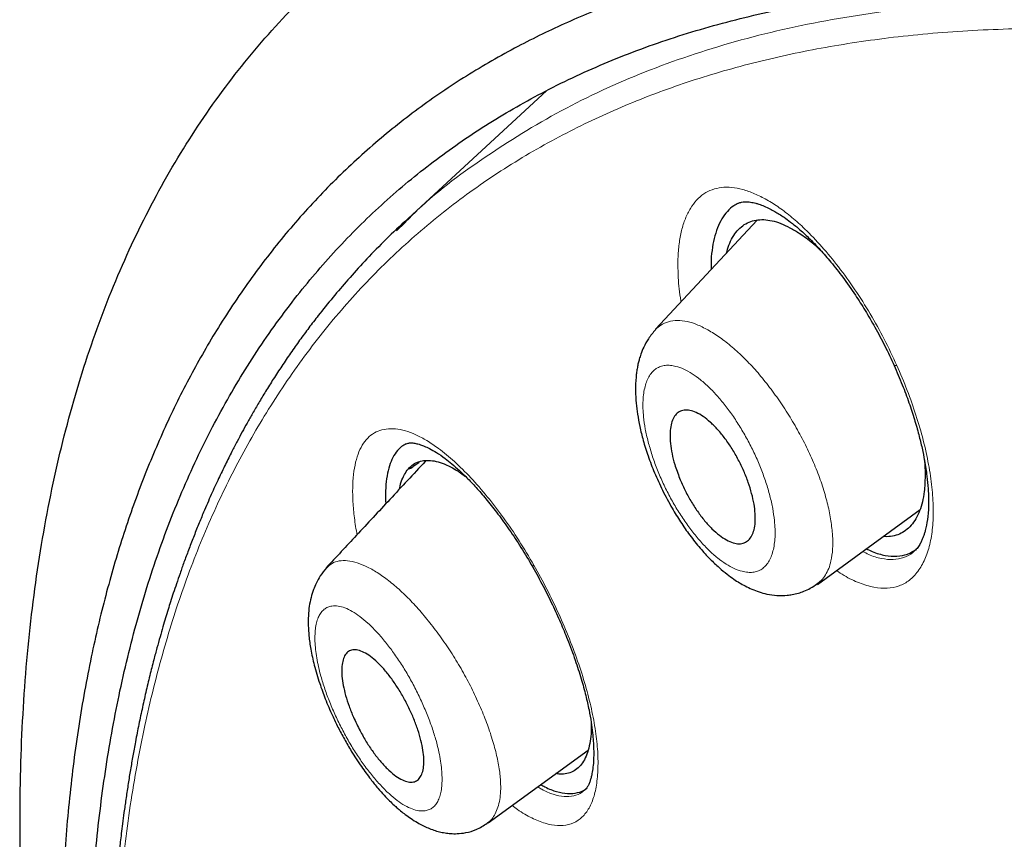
# Model space of a CAD drawing. Header units: millimetres. Extents: x 8 to 847, y 12 to 2109.
# Tile 78 of 256: x 665 to 678, y 740 to 750. Entities that reach past the tile are written whole.
import ezdxf

# ---------------------------------------------------------------- set-up
doc = ezdxf.new("R2010")
doc.units = ezdxf.units.MM

msp = doc.modelspace()

# ---------------------------------------------------------------- linework, layer by layer
at = {"color": 7, "linetype": 'Continuous', "lineweight": 30}
for p, q in [((671.81, 749.35), (669.994, 747.677)), ((674.474, 747.711), (673.187, 746.329)), ((669.907, 747.574), (670.014, 747.68)), ((673.185, 746.321), (673.19, 746.327)), ((675.235, 743.097), (676.535, 744.045)), ((669.018, 743.302), (669.021, 743.304)), ((675.233, 743.105), (675.23, 743.103)), ((671.065, 740.076), (672.331, 740.998)), ((671.062, 740.08), (671.054, 740.074))]:
    msp.add_line(p, q, dxfattribs=at)
at = {"color": 8, "linetype": 'Continuous', "lineweight": 0, "flags": 128}
for points in [[(676.241, 745.871), (676.22, 745.867), (676.209, 745.868), (676.208, 745.869)], [(671.645, 743.34), (671.633, 743.326), (671.631, 743.316), (671.631, 743.316)]]:
    msp.add_lwpolyline(points, dxfattribs=at)
at = {"color": 7, "linetype": 'Continuous', "lineweight": 30}
for points, knots in [([(666.719, 729.977), (666.599, 730.405), (666.312, 731.424), (665.953, 732.98), (665.626, 734.65), (665.383, 736.265), (665.219, 737.825), (665.136, 739.327), (665.134, 740.768), (665.212, 742.144), (665.372, 743.454), (665.613, 744.694), (665.935, 745.861), (666.338, 746.954), (666.819, 747.972), (667.378, 748.912), (668.013, 749.773), (668.724, 750.554), (669.509, 751.252), (670.367, 751.867), (671.298, 752.396), (672.298, 752.838), (673.367, 753.192), (674.502, 753.46), (675.7, 753.64), (676.959, 753.732), (678.277, 753.736), (679.651, 753.652), (681.08, 753.479), (682.56, 753.218), (684.09, 752.869), (685.665, 752.432), (687.283, 751.909), (688.941, 751.302), (690.635, 750.611), (692.363, 749.838), (694.121, 748.983), (695.905, 748.054), (697.114, 747.368), (697.719, 747.026)], [0, 0, 0, 0, 0.019713, 0.046944, 0.074175, 0.101405, 0.128636, 0.155866, 0.183096, 0.210326, 0.237556, 0.264787, 0.292018, 0.319248, 0.346478, 0.373708, 0.400938, 0.428167, 0.455397, 0.482626, 0.509856, 0.537086, 0.564316, 0.591546, 0.618777, 0.646009, 0.67324, 0.700472, 0.727704, 0.754937, 0.782168, 0.809397, 0.836625, 0.863853, 0.89108, 0.918308, 0.945537, 0.972767, 1, 1, 1, 1]), ([(697.139, 744.822), (696.713, 745.065), (695.86, 745.55), (694.597, 746.228), (693.345, 746.868), (692.105, 747.467), (690.879, 748.025), (689.668, 748.542), (688.509, 749.003), (687.404, 749.411), (686.353, 749.769), (685.323, 750.089), (684.313, 750.373), (683.323, 750.618), (682.32, 750.834), (681.307, 751.015), (680.289, 751.157), (679.3, 751.253), (678.341, 751.304), (677.412, 751.31), (676.511, 751.27), (675.663, 751.188), (674.867, 751.067), (674.123, 750.911), (673.408, 750.718), (672.722, 750.487), (672.065, 750.219), (671.418, 749.905), (670.786, 749.542), (670.174, 749.125), (669.598, 748.664), (669.06, 748.162), (668.559, 747.616), (668.095, 747.027), (667.68, 746.414), (667.312, 745.781), (666.989, 745.135), (666.702, 744.458), (666.448, 743.749), (666.23, 743.009), (666.041, 742.215), (665.884, 741.366), (665.765, 740.458), (665.686, 739.515), (665.649, 738.538), (665.652, 737.526), (665.697, 736.479), (665.781, 735.429), (665.9, 734.382), (666.05, 733.345), (666.234, 732.286), (666.453, 731.207), (666.706, 730.106), (667.001, 728.952), (667.342, 727.743), (667.732, 726.48), (668.161, 725.195), (668.633, 723.887), (668.998, 722.919), (669.217, 722.382), (669.253, 722.295)], [0, 0, 0, 0, 0.018168, 0.036326, 0.054491, 0.072679, 0.090908, 0.109194, 0.127452, 0.1441, 0.160688, 0.177229, 0.193735, 0.210219, 0.226693, 0.244924, 0.263091, 0.28121, 0.299298, 0.317372, 0.335449, 0.353637, 0.370298, 0.386925, 0.403531, 0.42013, 0.436734, 0.453357, 0.471435, 0.489488, 0.507536, 0.525594, 0.543682, 0.561815, 0.580094, 0.596819, 0.613485, 0.630107, 0.6467, 0.663279, 0.679858, 0.697884, 0.715892, 0.733902, 0.751934, 0.770006, 0.78814, 0.806396, 0.823094, 0.839742, 0.856354, 0.872947, 0.889536, 0.906138, 0.924171, 0.942199, 0.960244, 0.978325, 0.996462, 1, 1, 1, 1]), ([(666.842, 730.647), (666.784, 730.907), (666.623, 731.627), (666.42, 732.767), (666.228, 734.07), (666.094, 735.335), (666.017, 736.538), (665.993, 737.679), (666.019, 738.757), (666.095, 739.797), (666.221, 740.797), (666.399, 741.771), (666.633, 742.717), (666.925, 743.628), (667.272, 744.488), (667.674, 745.298), (668.13, 746.057), (668.631, 746.75), (669.17, 747.378), (669.744, 747.943), (670.363, 748.456), (671.028, 748.918), (671.749, 749.335), (672.528, 749.702), (673.366, 750.017), (674.251, 750.272), (675.184, 750.468), (676.163, 750.604), (677.165, 750.679), (678.185, 750.696), (679.218, 750.658), (680.285, 750.567), (681.387, 750.421), (682.539, 750.217), (683.744, 749.952), (685.001, 749.623), (686.292, 749.233), (687.617, 748.783), (688.973, 748.273), (690.329, 747.717), (691.677, 747.12), (693.013, 746.488), (694.363, 745.808), (695.728, 745.081), (697.137, 744.288), (698.589, 743.429), (700.084, 742.5), (701.588, 741.522), (703.103, 740.492), (704.626, 739.415), (706.123, 738.314), (707.589, 737.196), (709.021, 736.067), (710.448, 734.903), (711.869, 733.706), (713.32, 732.447), (714.795, 731.124), (716.293, 729.737), (717.778, 728.319), (719.249, 726.869), (720.706, 725.388), (722.12, 723.909), (723.486, 722.438), (724.802, 720.98), (726.094, 719.507), (727.362, 718.019), (728.634, 716.483), (729.906, 714.901), (731.174, 713.272), (732.409, 711.634), (733.611, 709.987), (734.782, 708.33), (735.897, 706.697), (736.955, 705.095), (737.954, 703.528), (738.915, 701.967), (739.838, 700.411), (740.739, 698.831), (741.614, 697.229), (742.46, 695.61), (743.258, 694.004), (744.01, 692.411), (744.716, 690.829), (745.363, 689.291), (745.951, 687.8), (746.481, 686.362), (746.961, 684.949), (747.398, 683.56), (747.648, 682.656), (747.773, 682.203)], [0, 0, 0, 0, 0.006715, 0.018546, 0.030384, 0.042247, 0.054138, 0.065333, 0.076517, 0.087706, 0.098915, 0.110158, 0.121953, 0.133744, 0.14555, 0.157385, 0.169266, 0.181186, 0.192402, 0.203602, 0.214802, 0.226013, 0.237249, 0.249028, 0.260814, 0.272621, 0.284464, 0.296359, 0.30827, 0.319468, 0.330653, 0.341838, 0.353037, 0.36426, 0.376035, 0.387828, 0.399654, 0.411527, 0.423462, 0.435417, 0.446633, 0.457812, 0.468967, 0.480111, 0.491255, 0.503142, 0.515015, 0.526888, 0.538776, 0.550695, 0.562619, 0.573808, 0.58496, 0.596087, 0.6072, 0.618313, 0.630228, 0.642116, 0.653992, 0.665871, 0.677769, 0.689703, 0.700918, 0.712092, 0.723236, 0.734364, 0.745488, 0.75737, 0.769227, 0.781075, 0.79293, 0.804807, 0.816747, 0.827985, 0.839188, 0.850368, 0.861541, 0.87272, 0.884548, 0.896358, 0.908165, 0.919989, 0.931846, 0.943802, 0.955073, 0.966312, 0.977536, 0.98876, 1, 1, 1, 1]), ([(674.235, 747.921), (674.215, 747.912), (674.164, 747.888), (674.094, 747.824), (674.024, 747.73), (673.968, 747.615), (673.926, 747.481), (673.899, 747.329), (673.887, 747.196), (673.889, 747.109), (673.89, 747.084)], [0, 0, 0, 0, 0.086391, 0.227459, 0.369481, 0.514034, 0.657526, 0.799217, 0.940624, 1, 1, 1, 1]), ([(674.232, 747.924), (674.247, 747.929), (674.273, 747.939), (674.314, 747.943), (674.352, 747.942), (674.387, 747.938), (674.421, 747.932), (674.455, 747.924), (674.502, 747.91), (674.56, 747.888), (674.629, 747.856), (674.692, 747.822), (674.753, 747.786), (674.82, 747.742), (674.902, 747.682), (675.006, 747.598), (675.131, 747.483), (675.268, 747.341), (675.413, 747.174), (675.563, 746.982), (675.707, 746.776), (675.843, 746.564), (675.968, 746.35), (676.092, 746.117), (676.169, 745.953), (676.208, 745.869)], [0, 0, 0, 0, 0.052278, 0.095931, 0.130863, 0.156915, 0.178692, 0.200592, 0.222616, 0.261256, 0.296411, 0.326618, 0.352638, 0.379269, 0.414179, 0.457374, 0.508856, 0.568821, 0.625476, 0.688272, 0.757216, 0.81293, 0.872007, 0.93438, 1, 1, 1, 1]), ([(674.084, 747.293), (674.094, 747.327), (674.114, 747.4), (674.16, 747.494), (674.219, 747.577), (674.289, 747.642), (674.369, 747.688), (674.458, 747.714), (674.555, 747.719), (674.66, 747.705), (674.771, 747.671), (674.888, 747.617), (675.024, 747.535), (675.156, 747.441), (675.247, 747.356), (675.281, 747.323)], [0, 0, 0, 0, 0.066217, 0.142868, 0.21945, 0.29746, 0.374049, 0.450026, 0.52622, 0.602467, 0.678505, 0.755138, 0.83315, 0.935915, 1, 1, 1, 1]), ([(670.006, 747.689), (669.917, 747.605), (669.743, 747.441), (669.506, 747.194), (669.293, 746.959), (669.099, 746.732), (668.935, 746.528), (668.795, 746.346), (668.679, 746.188), (668.565, 746.027), (668.454, 745.863), (668.348, 745.701), (668.25, 745.545), (668.163, 745.4), (668.085, 745.266), (668.016, 745.144), (667.951, 745.026), (667.887, 744.906), (667.816, 744.769), (667.737, 744.612), (667.65, 744.431), (667.557, 744.229), (667.473, 744.035), (667.398, 743.854), (667.334, 743.694), (667.273, 743.535), (667.216, 743.382), (667.166, 743.24), (667.121, 743.109), (667.081, 742.99), (667.046, 742.881), (667.013, 742.777), (666.981, 742.671), (666.947, 742.556), (666.91, 742.429), (666.871, 742.29), (666.828, 742.127), (666.781, 741.939), (666.731, 741.73), (666.683, 741.515), (666.637, 741.298), (666.598, 741.094), (666.563, 740.904), (666.533, 740.729), (666.505, 740.552), (666.479, 740.379), (666.456, 740.216), (666.437, 740.072), (666.422, 739.948), (666.409, 739.842), (666.399, 739.75), (666.389, 739.662), (666.378, 739.558), (666.366, 739.432), (666.353, 739.285), (666.339, 739.123), (666.325, 738.937), (666.311, 738.723), (666.298, 738.482), (666.287, 738.23), (666.279, 737.974), (666.273, 737.719), (666.27, 737.4), (666.272, 737.019), (666.281, 736.578), (666.298, 736.147), (666.321, 735.73), (666.349, 735.326), (666.389, 734.836), (666.449, 734.247), (666.512, 733.733), (666.557, 733.396), (666.579, 733.241), (666.601, 733.087), (666.624, 732.933), (666.648, 732.779), (666.674, 732.617), (666.704, 732.43), (666.742, 732.209), (666.787, 731.95), (666.84, 731.661), (666.901, 731.341), (666.951, 731.092), (666.981, 730.949), (666.986, 730.923)], [0, 0, 0, 0, 0.024374, 0.047361, 0.068962, 0.089466, 0.109966, 0.123445, 0.136969, 0.150538, 0.16414, 0.177585, 0.190068, 0.201497, 0.21187, 0.22119, 0.229768, 0.238779, 0.248333, 0.260313, 0.273452, 0.287881, 0.303597, 0.314269, 0.325461, 0.336507, 0.346739, 0.356158, 0.364763, 0.372556, 0.379536, 0.385994, 0.392582, 0.399895, 0.407932, 0.416694, 0.426179, 0.438516, 0.451548, 0.464584, 0.47761, 0.490636, 0.50087, 0.511103, 0.521334, 0.531552, 0.541053, 0.549116, 0.556121, 0.562068, 0.566956, 0.57153, 0.576892, 0.584238, 0.59244, 0.601279, 0.610757, 0.622871, 0.635888, 0.649545, 0.66307, 0.676413, 0.689572, 0.712612, 0.735052, 0.756631, 0.777223, 0.796828, 0.815866, 0.848306, 0.880909, 0.888116, 0.895279, 0.902399, 0.909475, 0.916507, 0.92364, 0.9316, 0.942059, 0.953782, 0.96677, 0.981026, 0.996552, 1, 1, 1, 1]), ([(673.185, 746.321), (673.154, 746.285), (673.098, 746.218), (673.039, 746.11), (673.002, 746.022), (672.981, 745.953), (672.966, 745.897), (672.955, 745.842), (672.946, 745.784), (672.935, 745.687), (672.93, 745.557), (672.939, 745.398), (672.957, 745.248), (672.986, 745.091), (673.029, 744.915), (673.091, 744.719), (673.172, 744.507), (673.274, 744.285), (673.386, 744.076), (673.503, 743.885), (673.621, 743.715), (673.747, 743.557), (673.871, 743.421), (673.986, 743.312), (674.086, 743.229), (674.172, 743.166), (674.247, 743.118), (674.324, 743.074), (674.407, 743.035), (674.498, 743), (674.603, 742.971), (674.724, 742.954), (674.831, 742.956), (674.922, 742.969), (674.993, 742.985), (675.07, 743.012), (675.152, 743.049), (675.205, 743.085), (675.234, 743.104)], [0, 0, 0, 0, 0.035031, 0.06325, 0.084793, 0.099838, 0.111851, 0.124652, 0.138239, 0.152608, 0.191685, 0.225076, 0.254363, 0.286648, 0.322702, 0.362502, 0.404977, 0.449931, 0.497525, 0.535058, 0.574235, 0.615006, 0.653386, 0.687184, 0.716333, 0.740768, 0.760444, 0.779348, 0.801312, 0.823603, 0.846934, 0.875976, 0.906208, 0.920527, 0.938711, 0.955541, 0.976033, 1, 1, 1, 1]), ([(676.208, 745.869), (676.243, 745.788), (676.31, 745.63), (676.395, 745.402), (676.464, 745.191), (676.519, 744.998), (676.561, 744.825), (676.596, 744.648), (676.623, 744.476), (676.638, 744.317), (676.644, 744.191), (676.643, 744.058), (676.631, 743.916), (676.609, 743.805), (676.589, 743.737), (676.575, 743.696), (676.558, 743.653), (676.536, 743.608), (676.506, 743.56), (676.481, 743.535), (676.467, 743.521)], [0, 0, 0, 0, 0.076146, 0.147588, 0.214261, 0.276122, 0.333159, 0.385385, 0.454759, 0.513516, 0.56177, 0.60259, 0.681146, 0.757271, 0.783642, 0.810736, 0.840293, 0.881238, 0.934579, 1, 1, 1, 1]), ([(673.491, 744.441), (673.469, 744.5), (673.43, 744.605), (673.393, 744.753), (673.372, 744.88), (673.367, 744.996), (673.375, 745.096), (673.399, 745.179), (673.435, 745.243), (673.485, 745.286), (673.547, 745.307), (673.619, 745.304), (673.701, 745.277), (673.789, 745.226), (673.882, 745.152), (673.976, 745.057), (674.069, 744.943), (674.156, 744.815), (674.235, 744.677), (674.305, 744.533), (674.362, 744.389), (674.405, 744.248), (674.435, 744.114), (674.45, 743.991), (674.45, 743.881), (674.436, 743.787), (674.407, 743.711), (674.365, 743.655), (674.311, 743.62), (674.245, 743.608), (674.169, 743.62), (674.084, 743.656), (673.994, 743.716), (673.9, 743.799), (673.806, 743.901), (673.716, 744.021), (673.631, 744.153), (673.554, 744.294), (673.512, 744.392), (673.491, 744.441)], [0, 0, 0, 0, 0.033628, 0.060335, 0.08704, 0.113097, 0.139152, 0.164893, 0.190632, 0.216527, 0.242421, 0.268899, 0.295378, 0.322625, 0.349875, 0.37772, 0.405569, 0.433554, 0.461541, 0.48916, 0.516779, 0.543714, 0.570648, 0.596881, 0.623112, 0.648907, 0.674699, 0.700497, 0.726294, 0.752556, 0.778819, 0.805825, 0.832836, 0.860531, 0.888231, 0.916177, 0.944125, 0.972062, 1, 1, 1, 1]), ([(670.03, 744.877), (670.01, 744.867), (669.962, 744.842), (669.901, 744.776), (669.846, 744.684), (669.805, 744.571), (669.779, 744.437), (669.765, 744.286), (669.768, 744.173), (669.769, 744.117)], [0, 0, 0, 0, 0.110017, 0.257746, 0.405974, 0.553519, 0.702062, 0.853254, 1, 1, 1, 1]), ([(670.03, 744.878), (670.037, 744.881), (670.05, 744.886), (670.069, 744.889), (670.086, 744.889), (670.103, 744.889), (670.123, 744.887), (670.149, 744.882), (670.177, 744.876), (670.213, 744.865), (670.262, 744.847), (670.329, 744.816), (670.416, 744.766), (670.511, 744.701), (670.609, 744.623), (670.705, 744.538), (670.813, 744.433), (670.93, 744.308), (671.058, 744.159), (671.194, 743.986), (671.337, 743.788), (671.485, 743.564), (671.582, 743.4), (671.631, 743.316)], [0, 0, 0, 0, 0.046963, 0.085969, 0.116901, 0.139629, 0.166625, 0.191456, 0.216523, 0.242413, 0.275586, 0.317889, 0.369366, 0.430057, 0.475754, 0.525803, 0.58027, 0.639199, 0.7026, 0.770448, 0.84268, 0.919216, 1, 1, 1, 1]), ([(670.281, 744.666), (670.277, 744.662), (670.123, 744.497), (669.829, 744.181), (669.41, 743.731), (669.142, 743.443), (669.014, 743.305)], [0, 0, 0, 0, 0.008528, 0.361028, 0.694933, 1, 1, 1, 1]), ([(669.943, 744.304), (669.946, 744.316), (669.955, 744.369), (669.983, 744.445), (670.028, 744.529), (670.084, 744.594), (670.151, 744.639), (670.227, 744.665), (670.313, 744.671), (670.407, 744.658), (670.52, 744.621), (670.644, 744.561), (670.737, 744.494), (670.78, 744.464)], [0, 0, 0, 0, 0.02985, 0.124191, 0.216813, 0.308696, 0.400842, 0.49305, 0.585008, 0.677684, 0.772027, 0.896307, 1, 1, 1, 1]), ([(670.068, 744.566), (670.07, 744.564), (670.073, 744.561), (670.105, 744.582), (670.148, 744.612), (670.183, 744.639), (670.199, 744.652)], [0, 0, 0, 0, 0.20553, 0.452548, 0.750841, 1, 1, 1, 1]), ([(676.587, 744.69), (676.587, 744.688), (676.598, 744.607), (676.601, 744.465), (676.593, 744.285), (676.567, 744.14), (676.532, 744.025), (676.484, 743.925), (676.425, 743.843), (676.355, 743.777), (676.276, 743.731), (676.187, 743.706), (676.117, 743.698), (676.075, 743.704), (676.069, 743.705)], [0, 0, 0, 0, 0.0045, 0.126249, 0.247322, 0.339222, 0.430497, 0.52209, 0.614936, 0.708142, 0.799854, 0.891032, 0.982655, 1, 1, 1, 1]), ([(675.855, 743.55), (675.881, 743.537), (675.964, 743.495), (676.095, 743.46), (676.245, 743.448), (676.377, 743.472), (676.449, 743.518), (676.484, 743.54)], [0, 0, 0, 0, 0.100296, 0.33242, 0.560058, 0.787282, 1, 1, 1, 1]), ([(669.02, 743.306), (668.993, 743.273), (668.942, 743.213), (668.89, 743.118), (668.85, 743.024), (668.821, 742.928), (668.799, 742.819), (668.788, 742.701), (668.787, 742.575), (668.796, 742.434), (668.82, 742.269), (668.864, 742.069), (668.926, 741.858), (669.004, 741.643), (669.083, 741.457), (669.165, 741.287), (669.245, 741.136), (669.343, 740.967), (669.455, 740.796), (669.569, 740.64), (669.666, 740.52), (669.746, 740.43), (669.814, 740.36), (669.87, 740.306), (669.916, 740.265), (669.964, 740.224), (670.021, 740.179), (670.092, 740.129), (670.166, 740.082), (670.237, 740.044), (670.307, 740.012), (670.377, 739.985), (670.448, 739.964), (670.52, 739.95), (670.593, 739.941), (670.683, 739.939), (670.793, 739.952), (670.926, 739.991), (671.01, 740.044), (671.055, 740.073)], [0, 0, 0, 0, 0.031345, 0.056792, 0.076376, 0.101419, 0.128636, 0.157386, 0.186386, 0.216004, 0.253196, 0.295776, 0.343794, 0.383425, 0.426184, 0.456435, 0.488119, 0.520453, 0.564898, 0.604093, 0.633486, 0.658966, 0.680467, 0.697961, 0.711436, 0.723325, 0.740248, 0.761048, 0.783956, 0.80333, 0.820183, 0.839119, 0.856441, 0.873428, 0.890286, 0.908019, 0.932344, 0.963157, 1, 1, 1, 1]), ([(671.631, 743.316), (671.676, 743.236), (671.763, 743.08), (671.879, 742.844), (671.982, 742.619), (672.079, 742.384), (672.168, 742.144), (672.245, 741.906), (672.302, 741.695), (672.344, 741.512), (672.371, 741.355), (672.388, 741.224), (672.398, 741.115), (672.402, 741.028), (672.404, 740.941), (672.401, 740.852), (672.392, 740.761), (672.38, 740.691), (672.366, 740.636), (672.353, 740.593), (672.334, 740.549), (672.314, 740.516), (672.302, 740.503), (672.295, 740.496)], [0, 0, 0, 0, 0.066759, 0.130372, 0.190774, 0.247917, 0.318991, 0.384261, 0.443813, 0.497743, 0.545952, 0.588436, 0.625233, 0.656374, 0.681889, 0.724179, 0.766006, 0.807581, 0.833865, 0.864084, 0.898876, 0.94381, 1, 1, 1, 1]), ([(669.445, 741.243), (669.416, 741.3), (669.364, 741.404), (669.304, 741.556), (669.26, 741.691), (669.23, 741.819), (669.213, 741.936), (669.211, 742.038), (669.222, 742.126), (669.247, 742.194), (669.285, 742.243), (669.336, 742.268), (669.399, 742.271), (669.473, 742.249), (669.555, 742.203), (669.642, 742.133), (669.733, 742.042), (669.823, 741.932), (669.91, 741.808), (669.991, 741.674), (670.064, 741.534), (670.127, 741.393), (670.178, 741.254), (670.217, 741.121), (670.242, 740.997), (670.254, 740.885), (670.252, 740.788), (670.235, 740.708), (670.205, 740.646), (670.162, 740.607), (670.106, 740.589), (670.038, 740.596), (669.961, 740.627), (669.877, 740.683), (669.788, 740.761), (669.698, 740.859), (669.608, 740.975), (669.522, 741.103), (669.47, 741.196), (669.445, 741.243)], [0, 0, 0, 0, 0.033628, 0.060335, 0.08704, 0.113097, 0.139152, 0.164893, 0.190632, 0.216527, 0.242421, 0.268899, 0.295378, 0.322625, 0.349875, 0.37772, 0.405569, 0.433554, 0.461541, 0.48916, 0.516779, 0.543714, 0.570648, 0.596881, 0.623112, 0.648907, 0.674699, 0.700497, 0.726294, 0.752556, 0.778819, 0.805825, 0.832836, 0.860531, 0.888231, 0.916177, 0.944125, 0.972062, 1, 1, 1, 1]), ([(672.372, 741.345), (672.372, 741.32), (672.374, 741.247), (672.364, 741.138), (672.342, 741.021), (672.308, 740.919), (672.263, 740.835), (672.207, 740.77), (672.141, 740.724), (672.064, 740.698), (671.992, 740.69), (671.943, 740.699), (671.925, 740.702)], [0, 0, 0, 0, 0.055718, 0.165687, 0.27716, 0.389066, 0.499177, 0.608648, 0.718654, 0.827819, 0.937048, 1, 1, 1, 1]), ([(671.734, 740.563), (671.751, 740.553), (671.821, 740.51), (671.936, 740.47), (672.076, 740.443), (672.199, 740.457), (672.278, 740.482), (672.308, 740.512), (672.31, 740.514)], [0, 0, 0, 0, 0.070173, 0.297186, 0.526876, 0.758256, 0.985165, 1, 1, 1, 1])]:
    msp.add_open_spline(points, degree=3, knots=knots, dxfattribs=at)
at = {"color": 8, "linetype": 'Continuous', "lineweight": 0}
for points, knots in [([(670.014, 747.68), (670.066, 747.733), (670.387, 748.056), (671.062, 748.548), (672.04, 749.147), (673.109, 749.63), (674.258, 750.009), (675.49, 750.282), (676.804, 750.448), (678.195, 750.506), (679.656, 750.456), (681.178, 750.298), (682.76, 750.032), (684.401, 749.66), (686.103, 749.179), (687.863, 748.592), (689.673, 747.9), (691.523, 747.108), (693.405, 746.218), (695.317, 745.233), (697.259, 744.153), (699.231, 742.976), (701.23, 741.704), (703.248, 740.342), (705.273, 738.899), (707.296, 737.382), (709.315, 735.793), (711.331, 734.129), (713.345, 732.392), (715.351, 730.583), (717.341, 728.711), (719.302, 726.788), (721.227, 724.821), (723.118, 722.812), (724.973, 720.759), (726.793, 718.664), (728.571, 716.53), (730.299, 714.368), (731.968, 712.19), (733.572, 710.003), (735.112, 707.808), (736.589, 705.607), (738.002, 703.397), (739.345, 701.186), (740.611, 698.985), (741.792, 696.807), (742.888, 694.658), (743.897, 692.537), (744.821, 690.443), (745.661, 688.378), (746.41, 686.348), (747.074, 684.355), (747.434, 683.069), (747.615, 682.426)], [0, 0, 0, 0, 0.003955, 0.02395, 0.043837, 0.063668, 0.083489, 0.10335, 0.123297, 0.143337, 0.163333, 0.183211, 0.203037, 0.22286, 0.242728, 0.262709, 0.28275, 0.302713, 0.322583, 0.342407, 0.362234, 0.382112, 0.402091, 0.422133, 0.442102, 0.461966, 0.481791, 0.501626, 0.521517, 0.541529, 0.561572, 0.58151, 0.601369, 0.621196, 0.641037, 0.660942, 0.680959, 0.700987, 0.720914, 0.740777, 0.76061, 0.780457, 0.800372, 0.820404, 0.840435, 0.860347, 0.88019, 0.900012, 0.919862, 0.939799, 0.959828, 0.979908, 1, 1, 1, 1]), ([(747.262, 682.345), (747.131, 682.82), (746.868, 683.769), (746.405, 685.231), (745.892, 686.718), (745.325, 688.234), (744.707, 689.775), (744.052, 691.304), (743.368, 692.815), (742.656, 694.307), (741.903, 695.81), (741.109, 697.324), (740.259, 698.877), (739.351, 700.467), (738.382, 702.094), (737.371, 703.728), (736.315, 705.369), (735.218, 707.016), (734.105, 708.63), (732.983, 710.207), (731.856, 711.741), (730.702, 713.267), (729.52, 714.782), (728.286, 716.317), (727, 717.868), (725.663, 719.434), (724.298, 720.984), (722.906, 722.517), (721.492, 724.028), (720.091, 725.483), (718.706, 726.879), (717.339, 728.218), (715.961, 729.53), (714.571, 730.814), (713.142, 732.095), (711.677, 733.368), (710.176, 734.628), (708.67, 735.851), (707.158, 737.035), (705.644, 738.179), (704.162, 739.258), (702.718, 740.27), (701.311, 741.218), (699.913, 742.122), (698.524, 742.983), (697.117, 743.815), (695.695, 744.615), (694.262, 745.377), (692.846, 746.085), (691.448, 746.739), (690.067, 747.34), (688.733, 747.876), (687.448, 748.349), (686.215, 748.759), (685.01, 749.116), (683.834, 749.42), (682.663, 749.677), (681.502, 749.882), (680.354, 750.031), (679.244, 750.119), (678.17, 750.148), (677.132, 750.117), (676.149, 750.029), (675.223, 749.886), (674.356, 749.693), (673.531, 749.448), (672.748, 749.149), (671.991, 748.791), (671.265, 748.371), (670.574, 747.884), (669.932, 747.34), (669.34, 746.739), (668.797, 746.081), (668.314, 745.381), (667.89, 744.646), (667.522, 743.879), (667.203, 743.069), (666.933, 742.214), (666.706, 741.294), (666.526, 740.308), (666.398, 739.254), (666.325, 738.155), (666.308, 737.012), (666.346, 735.826), (666.437, 734.622), (666.58, 733.406), (666.763, 732.193), (666.925, 731.361), (667.005, 730.95)], [0, 0, 0, 0, 0.011985, 0.023956, 0.035931, 0.047929, 0.059969, 0.071978, 0.08323, 0.094455, 0.105668, 0.116881, 0.128112, 0.139963, 0.151821, 0.163705, 0.175629, 0.187611, 0.199607, 0.210866, 0.222098, 0.233314, 0.244529, 0.255756, 0.267661, 0.279571, 0.291503, 0.303471, 0.315491, 0.327453, 0.338658, 0.349851, 0.361044, 0.37225, 0.38348, 0.395387, 0.407297, 0.419225, 0.431185, 0.443193, 0.455186, 0.466436, 0.477663, 0.488878, 0.500096, 0.511327, 0.52324, 0.535138, 0.547037, 0.558951, 0.570896, 0.58291, 0.594217, 0.605485, 0.616727, 0.627956, 0.639184, 0.65109, 0.662971, 0.674841, 0.686715, 0.698608, 0.71061, 0.721928, 0.733203, 0.744449, 0.755678, 0.766905, 0.778824, 0.790725, 0.802622, 0.814532, 0.82647, 0.838478, 0.849776, 0.86103, 0.872254, 0.883463, 0.894671, 0.906677, 0.918646, 0.930596, 0.942545, 0.95451, 0.96649, 0.977754, 0.989001, 1, 1, 1, 1]), ([(673.51, 746.676), (673.507, 746.692), (673.484, 746.813), (673.471, 746.997), (673.467, 747.224), (673.482, 747.412), (673.513, 747.581), (673.561, 747.732), (673.625, 747.862), (673.703, 747.967), (673.795, 748.046), (673.901, 748.1), (674.019, 748.127), (674.149, 748.128), (674.289, 748.101), (674.439, 748.048), (674.594, 747.971), (674.753, 747.871), (674.914, 747.747), (675.095, 747.585), (675.293, 747.378), (675.506, 747.119), (675.712, 746.833), (675.906, 746.526), (676.085, 746.204), (676.189, 745.982), (676.241, 745.871)], [0, 0, 0, 0, 0.008139, 0.06017, 0.09925, 0.138092, 0.17712, 0.216753, 0.256555, 0.295624, 0.334394, 0.373308, 0.412306, 0.451132, 0.490225, 0.530014, 0.569528, 0.608544, 0.647476, 0.686741, 0.738609, 0.790516, 0.843395, 0.895991, 0.947889, 1, 1, 1, 1]), ([(673.19, 746.327), (673.19, 746.327), (673.208, 746.349), (673.259, 746.386), (673.347, 746.429), (673.46, 746.444), (673.585, 746.431), (673.722, 746.386), (673.868, 746.312), (674.02, 746.213), (674.175, 746.089), (674.331, 745.943), (674.484, 745.778), (674.632, 745.594), (674.774, 745.397), (674.907, 745.189), (675.03, 744.973), (675.139, 744.753), (675.234, 744.532), (675.311, 744.313), (675.371, 744.101), (675.395, 743.969), (675.407, 743.903)], [0, 0, 0, 0, 0.000327, 0.040633, 0.094297, 0.147741, 0.200843, 0.25378, 0.307003, 0.360436, 0.41391, 0.467243, 0.520292, 0.573149, 0.626143, 0.679277, 0.732506, 0.78579, 0.839133, 0.89261, 0.946254, 1, 1, 1, 1]), ([(674.692, 743.905), (674.685, 743.955), (674.672, 744.056), (674.635, 744.219), (674.586, 744.386), (674.525, 744.556), (674.454, 744.725), (674.372, 744.891), (674.282, 745.052), (674.185, 745.205), (674.081, 745.348), (673.974, 745.479), (673.865, 745.594), (673.756, 745.691), (673.648, 745.769), (673.544, 745.826), (673.452, 745.859), (673.373, 745.873), (673.308, 745.873), (673.248, 745.859), (673.195, 745.833), (673.148, 745.793), (673.109, 745.741), (673.076, 745.677), (673.052, 745.603), (673.035, 745.52), (673.026, 745.427), (673.025, 745.326), (673.034, 745.207), (673.054, 745.066), (673.091, 744.904), (673.14, 744.736), (673.201, 744.566), (673.273, 744.396), (673.354, 744.23), (673.444, 744.069), (673.542, 743.916), (673.646, 743.772), (673.753, 743.641), (673.862, 743.526), (673.971, 743.429), (674.079, 743.352), (674.184, 743.295), (674.275, 743.262), (674.354, 743.248), (674.419, 743.249), (674.479, 743.262), (674.532, 743.289), (674.578, 743.329), (674.617, 743.38), (674.65, 743.444), (674.674, 743.519), (674.691, 743.603), (674.7, 743.695), (674.701, 743.796), (674.695, 743.869), (674.692, 743.905)], [0, 0, 0, 0, 0.020726, 0.041665, 0.062465, 0.083541, 0.104245, 0.124919, 0.145749, 0.166473, 0.187421, 0.208549, 0.229258, 0.249912, 0.270664, 0.291379, 0.312424, 0.328318, 0.343915, 0.359382, 0.374892, 0.390346, 0.406126, 0.421744, 0.437357, 0.453186, 0.468774, 0.484278, 0.499858, 0.520633, 0.541402, 0.562507, 0.583514, 0.604241, 0.625028, 0.645721, 0.66671, 0.687516, 0.708737, 0.729451, 0.750027, 0.770826, 0.791549, 0.812562, 0.828429, 0.84402, 0.859505, 0.875054, 0.890486, 0.905938, 0.921574, 0.937547, 0.953175, 0.96876, 0.984485, 1, 1, 1, 1]), ([(676.241, 745.871), (676.286, 745.766), (676.376, 745.555), (676.488, 745.237), (676.579, 744.922), (676.647, 744.616), (676.69, 744.326), (676.707, 744.057), (676.698, 743.813), (676.662, 743.596), (676.599, 743.41), (676.513, 743.257), (676.404, 743.144), (676.273, 743.072), (676.122, 743.043), (675.953, 743.055), (675.769, 743.111), (675.609, 743.184), (675.509, 743.252), (675.477, 743.274)], [0, 0, 0, 0, 0.060521, 0.120817, 0.181787, 0.243513, 0.304003, 0.364234, 0.424736, 0.485043, 0.546165, 0.607787, 0.668042, 0.728003, 0.788374, 0.848651, 0.909905, 0.970872, 1, 1, 1, 1]), ([(669.407, 743.728), (669.406, 743.735), (669.388, 743.818), (669.369, 743.967), (669.35, 744.171), (669.35, 744.36), (669.364, 744.532), (669.395, 744.682), (669.441, 744.809), (669.503, 744.911), (669.58, 744.99), (669.67, 745.043), (669.774, 745.069), (669.89, 745.07), (670.016, 745.046), (670.15, 744.996), (670.291, 744.921), (670.454, 744.811), (670.64, 744.658), (670.847, 744.452), (671.056, 744.212), (671.262, 743.944), (671.461, 743.653), (671.584, 743.445), (671.645, 743.34)], [0, 0, 0, 0, 0.003971, 0.046921, 0.090077, 0.133902, 0.177917, 0.221119, 0.263988, 0.307018, 0.350144, 0.393077, 0.436304, 0.480299, 0.523992, 0.567135, 0.610186, 0.653605, 0.710953, 0.768351, 0.826829, 0.884982, 0.94237, 1, 1, 1, 1]), ([(675.407, 743.903), (675.415, 743.839), (675.432, 743.712), (675.431, 743.542), (675.413, 743.404), (675.38, 743.296), (675.339, 743.214), (675.29, 743.149), (675.251, 743.119), (675.233, 743.105)], [0, 0, 0, 0, 0.170482, 0.340555, 0.51004, 0.637173, 0.765202, 0.893998, 1, 1, 1, 1]), ([(675.808, 743.515), (675.834, 743.502), (675.916, 743.458), (676.047, 743.421), (676.197, 743.405), (676.33, 743.433), (676.417, 743.473), (676.454, 743.512), (676.459, 743.517)], [0, 0, 0, 0, 0.099531, 0.317834, 0.535341, 0.751787, 0.96807, 1, 1, 1, 1]), ([(669.021, 743.304), (669.043, 743.325), (669.088, 743.368), (669.178, 743.399), (669.285, 743.402), (669.406, 743.375), (669.539, 743.321), (669.679, 743.24), (669.825, 743.134), (669.975, 743.004), (670.125, 742.852), (670.274, 742.681), (670.42, 742.495), (670.56, 742.295), (670.693, 742.085), (670.815, 741.868), (670.923, 741.648), (671.019, 741.427), (671.069, 741.285), (671.094, 741.213)], [0, 0, 0, 0, 0.053799, 0.112754, 0.171526, 0.230616, 0.289938, 0.349307, 0.408519, 0.467415, 0.526099, 0.584933, 0.643924, 0.703021, 0.762178, 0.821401, 0.880773, 0.94033, 1, 1, 1, 1]), ([(671.645, 743.34), (671.701, 743.24), (671.812, 743.038), (671.963, 742.724), (672.098, 742.406), (672.216, 742.088), (672.312, 741.779), (672.385, 741.483), (672.435, 741.203), (672.459, 740.944), (672.458, 740.709), (672.433, 740.503), (672.383, 740.331), (672.307, 740.197), (672.209, 740.103), (672.088, 740.049), (671.947, 740.038), (671.79, 740.065), (671.62, 740.135), (671.479, 740.214), (671.393, 740.28), (671.37, 740.298)], [0, 0, 0, 0, 0.054359, 0.108518, 0.163288, 0.218732, 0.273066, 0.327168, 0.381513, 0.435683, 0.490585, 0.545934, 0.600059, 0.653919, 0.708143, 0.762287, 0.81731, 0.872073, 0.926248, 0.980745, 1, 1, 1, 1]), ([(670.407, 741.12), (670.391, 741.174), (670.358, 741.283), (670.295, 741.451), (670.222, 741.621), (670.141, 741.788), (670.052, 741.95), (669.957, 742.104), (669.858, 742.249), (669.755, 742.383), (669.65, 742.503), (669.545, 742.607), (669.442, 742.693), (669.344, 742.759), (669.251, 742.803), (669.165, 742.826), (669.093, 742.826), (669.035, 742.81), (668.989, 742.784), (668.951, 742.744), (668.92, 742.693), (668.896, 742.629), (668.881, 742.555), (668.873, 742.47), (668.872, 742.377), (668.88, 742.275), (668.895, 742.167), (668.917, 742.054), (668.951, 741.922), (668.997, 741.772), (669.06, 741.603), (669.133, 741.434), (669.214, 741.266), (669.303, 741.104), (669.398, 740.949), (669.498, 740.804), (669.601, 740.671), (669.707, 740.55), (669.811, 740.445), (669.914, 740.359), (670.012, 740.294), (670.105, 740.25), (670.191, 740.228), (670.263, 740.228), (670.321, 740.243), (670.367, 740.27), (670.405, 740.31), (670.436, 740.362), (670.459, 740.425), (670.475, 740.499), (670.483, 740.583), (670.483, 740.677), (670.476, 740.779), (670.46, 740.887), (670.438, 741.001), (670.417, 741.081), (670.407, 741.12)], [0, 0, 0, 0, 0.020726, 0.041665, 0.062465, 0.083541, 0.104245, 0.124919, 0.145749, 0.166473, 0.187421, 0.208549, 0.229258, 0.249912, 0.270664, 0.291379, 0.312424, 0.328318, 0.343915, 0.359382, 0.374892, 0.390346, 0.406126, 0.421744, 0.437357, 0.453186, 0.468774, 0.484278, 0.499858, 0.520633, 0.541402, 0.562507, 0.583514, 0.604241, 0.625028, 0.645721, 0.66671, 0.687516, 0.708737, 0.729451, 0.750027, 0.770826, 0.791549, 0.812562, 0.828429, 0.84402, 0.859505, 0.875054, 0.890486, 0.905938, 0.921574, 0.937547, 0.953175, 0.96876, 0.984485, 1, 1, 1, 1]), ([(671.094, 741.213), (671.116, 741.143), (671.159, 741.004), (671.202, 740.808), (671.223, 740.642), (671.227, 740.506), (671.219, 740.395), (671.198, 740.296), (671.167, 740.21), (671.125, 740.14), (671.09, 740.097), (671.066, 740.082), (671.062, 740.08)], [0, 0, 0, 0, 0.130999, 0.261683, 0.391915, 0.489605, 0.587982, 0.686949, 0.786274, 0.885683, 0.984899, 1, 1, 1, 1]), ([(671.694, 740.534), (671.711, 740.523), (671.78, 740.478), (671.893, 740.435), (672.03, 740.405), (672.151, 740.417), (672.236, 740.445), (672.273, 740.482), (672.281, 740.49)], [0, 0, 0, 0, 0.070181, 0.287215, 0.504789, 0.722183, 0.938785, 1, 1, 1, 1])]:
    msp.add_open_spline(points, degree=3, knots=knots, dxfattribs=at)

doc.saveas('drawing.dxf')
